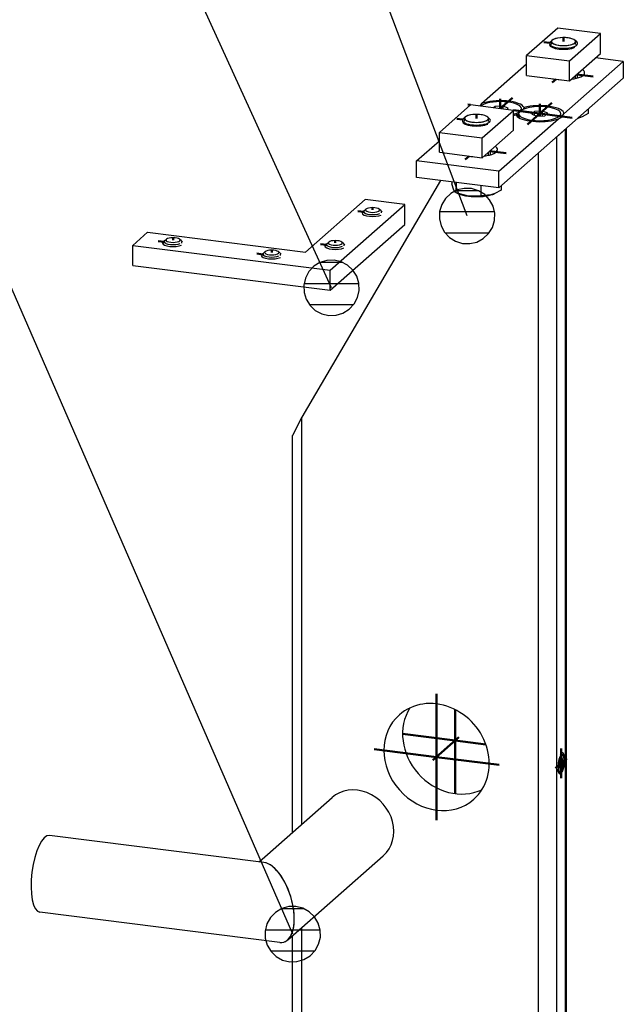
# Model space of a CAD drawing. Header units: millimetres. Extents: x 4464 to 5058, y 2900 to 3320.
# Tile 50 of 110: x 4820.53 to 4826.25, y 2924.58 to 2933.9. Entities that reach past the tile are written whole.
import ezdxf

# ---------------------------------------------------------------- set-up
doc = ezdxf.new("R2010")
doc.units = ezdxf.units.MM
doc.linetypes.add('STRICHPUNKT2', pattern=[18.5, 10, -4, 0.5, -4])
doc.layers.get('0').update_dxf_attribs({"linetype": 'CONTINUOUS'})
doc.layers.add('DIM49', color=4, linetype='CONTINUOUS')
doc.layers.add('LE_RED', color=1, linetype='CONTINUOUS')
doc.layers.add('LE_ALL', color=7, linetype='CONTINUOUS', lineweight=50)

# ---------------------------------------------------------------- blocks, each defined once
blk = doc.blocks.new('Precisie buis 22x3_03223', base_point=(4823.4925, 2926.5336))
for p, q in [((4822.8035, 2925.9259), (4823.4925, 2926.5336)), ((4823.0727, 2925.1856), (4823.9775, 2925.9836))]:
    blk.add_line(p, q)
for centre, major_axis, ratio, start_param, end_param in [((4823.735, 2926.2586), (0.2425, -0.275), 0.881917, 0, 3.141593), ((4822.9218, 2925.5414), (0.1157, -0.3759), 0.476834, 0.212016, 2.929579), ((4822.9218, 2925.5414), (0.1157, -0.3759), 0.476834, 6.07117, 6.495201)]:
    blk.add_ellipse(centre, major_axis=major_axis, ratio=ratio, start_param=start_param, end_param=end_param)
blk = doc.blocks.new('Precisie buis 22x3_03222')
blk.add_blockref('Precisie buis 22x3_03223', (4823.4925, 2926.5336))
blk = doc.blocks.new('Precisie buis 22x3_03225', base_point=(4820.7246, 2925.4487))
for p, q in [((4822.8464, 2925.9205), (4820.8162, 2926.1763)), ((4822.9973, 2925.1624), (4820.7246, 2925.4487))]:
    blk.add_line(p, q)
for centre, major_axis, ratio, start_param, end_param in [((4820.7704, 2925.8125), (-0.0458, -0.3638), 0.333333, 3.141593, 6.283185), ((4822.9218, 2925.5414), (0.1157, -0.3759), 0.476834, 6.07117, 9.212762)]:
    blk.add_ellipse(centre, major_axis=major_axis, ratio=ratio, start_param=start_param, end_param=end_param)
blk = doc.blocks.new('Precisie buis 22x3_03224')
blk.add_blockref('Precisie buis 22x3_03225', (4820.7246, 2925.4487))
blk = doc.blocks.new('Hoekkoppelstuk Sierregel ø22 mm_03221')
for name in ['Precisie buis 22x3_03222', 'Precisie buis 22x3_03224']:
    blk.add_blockref(name, (0, 0))
blk = doc.blocks.new('BALUSTER PROFIEL 80X15 R4_04485', base_point=(4825.6506, 2926.7598))
for p, q in [((4825.7043, 2932.8665), (4825.6218, 2932.7938)), ((4825.7043, 2917.6981), (4825.7043, 2932.8665)), ((4825.7129, 2917.697), (4825.7129, 2932.8741)), ((4825.6218, 2917.7085), (4825.6218, 2932.7938)), ((4825.45, 2917.7301), (4825.45, 2932.6422)), ((4823.205, 2930.1366), (4823.1188, 2929.9644)), ((4823.205, 2926.28), (4823.205, 2930.1366)), ((4823.1188, 2926.204), (4823.1188, 2929.9644)), ((4823.205, 2917.9815), (4823.205, 2925.3022)), ((4823.1188, 2917.9055), (4823.1188, 2925.2262))]:
    blk.add_line(p, q)
blk.add_lwpolyline([(4824.5197, 2932.3803), (4823.205, 2930.1366)])
for centre, start_param, end_param in [((4824.4834, 2926.9186), 6.283185, 9.424778), ((4824.6602, 2927.0745), 3.394849, 6.029929), ((4824.4834, 2926.9186), 3.141593, 6.283185)]:
    blk.add_ellipse(centre, major_axis=(0.3528, -0.4), ratio=0.881917, start_param=start_param, end_param=end_param)
at = {"layer": 'LE_RED'}
for start_param, end_param in [(3.141593, 3.765982), (1.932163, 3.141593), (0, 1.932163), (5.336778, 6.283185)]:
    blk.add_ellipse((4825.6631, 2926.859), major_axis=(-0.0125, -0.0992), ratio=0.333333, start_param=start_param, end_param=end_param, dxfattribs=at)
blk = doc.blocks.new('_04487', base_point=(4824.448, 2926.8874))
at = {"layer": 'LE_ALL', "color": 1, "linetype": 'STRICHPUNKT2'}
for p, q in [((4824.4834, 2926.9186), (4824.4834, 2927.5157)), ((4824.6602, 2927.0745), (4824.6602, 2927.3665)), ((4824.6602, 2927.0745), (4824.1613, 2927.1373)), ((4824.448, 2926.8874), (4824.6955, 2927.1057)), ((4824.6602, 2927.0745), (4824.9499, 2927.038)), ((4824.6602, 2927.0745), (4824.6602, 2926.5717)), ((4824.4834, 2926.9186), (4823.8909, 2926.9932)), ((4825.6631, 2926.859), (4825.6631, 2927.0005)), ((4824.4834, 2926.9186), (4825.0758, 2926.8439)), ((4824.4834, 2926.9186), (4824.4834, 2926.3215)), ((4825.6631, 2926.859), (4825.7161, 2926.9058)), ((4825.6631, 2926.859), (4825.61, 2926.8123)), ((4825.7098, 2926.8531), (4825.6463, 2926.8611)), ((4825.6631, 2926.859), (4825.6631, 2926.7176))]:
    blk.add_line(p, q, dxfattribs=at)
blk = doc.blocks.new('_04486')
blk.add_blockref('_04487', (4824.448, 2926.8874))
blk = doc.blocks.new('DIN 13-M6_04489', base_point=(4825.6527, 2926.7764))
for start_param, end_param in [(3.141593, 6.283185), (6.283185, 9.424778)]:
    blk.add_ellipse((4825.6631, 2926.859), major_axis=(-0.0104, -0.0827), ratio=0.333333, start_param=start_param, end_param=end_param)
at = {"layer": 'LE_RED'}
for start_param, end_param in [(3.141593, 3.765982), (1.932163, 3.141593), (0, 1.932163), (5.336778, 6.283185)]:
    blk.add_ellipse((4825.6631, 2926.859), major_axis=(-0.0125, -0.0992), ratio=0.333333, start_param=start_param, end_param=end_param, dxfattribs=at)
blk = doc.blocks.new('DIN 13-M6_04488')
blk.add_blockref('DIN 13-M6_04489', (4825.6527, 2926.7764))
blk = doc.blocks.new('BALUSTER PROFIEL 80X15 R4_04484')
for name, p in [('BALUSTER PROFIEL 80X15 R4_04485', (4825.6506, 2926.7598)), ('_04486', (0, 0)), ('DIN 13-M6_04488', (0, 0))]:
    blk.add_blockref(name, p)
blk = doc.blocks.new('153.1.100 100 x 5 50 x 47 PM6_04500', base_point=(4825.8858, 2933.4002))
for p, q in [((4825.6885, 2933.0098), (4826.2523, 2933.507)), ((4826.2523, 2933.507), (4825.9873, 2933.5404)), ((4824.909, 2933.108), (4825.3358, 2933.4843)), ((4824.909, 2933.108), (4824.8929, 2933.0842)), ((4825.3123, 2933.0707), (4825.3044, 2933.0546)), ((4825.2604, 2933.0014), (4825.2344, 2933.002)), ((4825.6376, 2932.9648), (4825.6631, 2932.9763)), ((4825.6631, 2932.9763), (4825.6885, 2933.0098)), ((4824.2943, 2932.5658), (4824.5108, 2932.7568)), ((4825.0738, 2932.4676), (4824.2943, 2932.5658)), ((4824.2943, 2932.4087), (4824.2943, 2932.5658)), ((4825.0738, 2932.3105), (4824.2943, 2932.4087))]:
    blk.add_line(p, q)
for points in [[(4826.2523, 2933.507), (4826.2523, 2933.3498), (4825.0738, 2932.3105)], [(4825.0738, 2932.3105), (4825.0738, 2932.4676), (4825.6376, 2932.9648)]]:
    blk.add_lwpolyline(points)
for centre, major_axis, start_param, end_param in [((4825.6858, 2933.4002), (0.2, 0), 5.08075, 6.283185), ((4825.6858, 2933.4002), (0.2, 0), 0, 0.479702), ((4825.6858, 2933.4002), (0.2, 0), 4.155451, 4.546592), ((4825.0862, 2933.06), (0.2283, 0), 0.142105, 2.459177), ((4825.4604, 2933.0128), (0.2283, 0), 6.242867, 8.559938), ((4825.0862, 2933.06), (0.2283, 0), 5.289558, 5.418346), ((4825.4604, 2933.0128), (0.2283, 0), 3.283698, 3.50296), ((4825.4604, 2933.0128), (0.2283, 0), 3.50296, 5.60077), ((4824.8608, 2932.6726), (0.2, 0), 5.08075, 6.283185), ((4824.8608, 2932.6726), (0.2, 0), 0, 0.479702), ((4824.8608, 2932.6726), (0.2, 0), 4.155451, 4.546592)]:
    blk.add_ellipse(centre, major_axis=major_axis, ratio=0.333333, start_param=start_param, end_param=end_param)
blk = doc.blocks.new('_04502', base_point=(4824.7915, 2932.6115))
at = {"layer": 'LE_ALL', "color": 1, "linetype": 'STRICHPUNKT2'}
for p, q in [((4825.6164, 2933.339), (4825.5797, 2933.3066)), ((4825.8105, 2933.3845), (4825.9664, 2933.3648)), ((4825.4604, 2933.0128), (4825.5765, 2933.1152)), ((4824.8055, 2933.0953), (4824.7791, 2933.0987)), ((4825.4604, 2933.0128), (4825.2108, 2933.0443)), ((4825.2108, 2933.0443), (4825.3934, 2933.0213)), ((4825.4604, 2933.1071), (4825.4604, 2932.9903)), ((4825.4604, 2933.0128), (4825.3443, 2932.9105)), ((4825.4604, 2933.0128), (4825.7675, 2932.9741)), ((4824.9856, 2932.6569), (4825.1415, 2932.6373)), ((4824.7915, 2932.6115), (4824.7548, 2932.5791))]:
    blk.add_line(p, q, dxfattribs=at)
blk.add_lwpolyline([(4825.0862, 2933.1542), (4825.0862, 2933.06), (4825.2023, 2933.1623)], dxfattribs=at)
blk = doc.blocks.new('_04501')
blk.add_blockref('_04502', (4824.7915, 2932.6115))
blk = doc.blocks.new('153.1.100 100 x 5 50 x 47 PM6_04499')
for name, p in [('153.1.100 100 x 5 50 x 47 PM6_04500', (4825.8858, 2933.4002)), ('_04501', (0, 0))]:
    blk.add_blockref(name, p)
blk = doc.blocks.new('Stelschroef (DIN 913 - ISO 4026)-M6x20_04528', base_point=(4825.6427, 2926.841))
for p, q in [((4825.65, 2926.8813), (4825.6835, 2926.877)), ((4825.6472, 2926.8242), (4825.6733, 2926.8209))]:
    blk.add_line(p, q)
blk.add_lwpolyline([(4825.6427, 2926.841), (4825.6529, 2926.8029), (4825.6733, 2926.8209), (4825.6835, 2926.877), (4825.6733, 2926.9152), (4825.6529, 2926.8972)], close=True)
at = {"layer": 'LE_RED'}
for start_param, end_param in [(6.283185, 8.215349), (3.141593, 3.765982), (1.932163, 3.141593), (5.336778, 6.283185)]:
    blk.add_ellipse((4825.6631, 2926.859), major_axis=(-0.0104, -0.0827), ratio=0.333333, start_param=start_param, end_param=end_param, dxfattribs=at)
blk = doc.blocks.new('GEWINDE_04530', base_point=(4825.6735, 2926.9417))
at = {"layer": 'LE_RED'}
for start_param, end_param in [(3.141593, 3.765982), (0.361367, 1.932163), (2.780226, 3.141593), (1.932163, 2.780226), (5.336778, 6.283185), (0, 0.361367)]:
    blk.add_ellipse((4825.6631, 2926.859), major_axis=(-0.0104, -0.0827), ratio=0.333333, start_param=start_param, end_param=end_param, dxfattribs=at)
blk = doc.blocks.new('GEWINDE_04529')
blk.add_blockref('GEWINDE_04530', (4825.6735, 2926.9417))
blk = doc.blocks.new('Stelschroef (DIN 913 - ISO 4026)-M6x20_04527')
for name, p in [('Stelschroef (DIN 913 - ISO 4026)-M6x20_04528', (4825.6427, 2926.841)), ('GEWINDE_04529', (0, 0))]:
    blk.add_blockref(name, p)
blk = doc.blocks.new('Montage sierregel_04526')
blk.add_blockref('Stelschroef (DIN 913 - ISO 4026)-M6x20_04527', (0, 0))
blk = doc.blocks.new('Verzonken kopbout (DIN 7991_ISO 10642)-M6x20_04533', base_point=(4825.5092, 2932.993))
for p, q in [((4825.4116, 2932.9976), (4825.4116, 2933.0327)), ((4825.4876, 2932.9918), (4825.4876, 2933.0368)), ((4825.2604, 2932.9902), (4825.2604, 2933.0128)), ((4825.6604, 2932.9902), (4825.6604, 2933.0128))]:
    blk.add_line(p, q)
blk.add_lwpolyline([(4825.5092, 2932.993), (4825.5364, 2933.017), (4825.4876, 2933.0368), (4825.4116, 2933.0327), (4825.3844, 2933.0087), (4825.4332, 2932.9888)], close=True)
for centre, start_param, end_param in [((4825.4604, 2933.0128), 0, 3.141593), ((4825.4604, 2933.0128), 3.141593, 6.283185), ((4825.4604, 2932.9902), 3.141593, 3.422522), ((4825.4604, 2932.9902), 5.921818, 6.283185)]:
    blk.add_ellipse(centre, major_axis=(0.2, 0), ratio=0.333333, start_param=start_param, end_param=end_param)
blk = doc.blocks.new('Verzonken kopbout (DIN 7991_ISO 10642)-M6x20_04532')
blk.add_blockref('Verzonken kopbout (DIN 7991_ISO 10642)-M6x20_04533', (4825.5092, 2932.993))
blk = doc.blocks.new('Verzonken kopbout (DIN 7991_ISO 10642)-M6x20_04535', base_point=(4825.1485, 2933.052))
for p, q in [((4825.0375, 2933.066), (4825.0375, 2933.0798)), ((4825.1134, 2933.0564), (4825.1134, 2933.084)), ((4825.2862, 2933.0456), (4825.2862, 2933.06))]:
    blk.add_line(p, q)
blk.add_lwpolyline([(4825.1485, 2933.052), (4825.1622, 2933.0641), (4825.1134, 2933.084), (4825.0375, 2933.0798), (4825.0237, 2933.0677)])
for centre, start_param, end_param in [((4825.0862, 2933.06), 0, 2.782078), ((4825.0862, 2933.06), 5.384903, 6.283185), ((4825.0862, 2933.0373), 5.672512, 5.769275)]:
    blk.add_ellipse(centre, major_axis=(0.2, 0), ratio=0.333333, start_param=start_param, end_param=end_param)
blk = doc.blocks.new('Verzonken kopbout (DIN 7991_ISO 10642)-M6x20_04534')
blk.add_blockref('Verzonken kopbout (DIN 7991_ISO 10642)-M6x20_04535', (4825.1485, 2933.052))
blk = doc.blocks.new('Montage strip op baluster_04531')
for name in ['Verzonken kopbout (DIN 7991_ISO 10642)-M6x20_04534', 'Verzonken kopbout (DIN 7991_ISO 10642)-M6x20_04532']:
    blk.add_blockref(name, (0, 0))
blk = doc.blocks.new('1011-2 Moerblok M8 SMALL_04538', base_point=(4825.5525, 2933.6673))
for p, q in [((4825.3358, 2933.5629), (4825.7412, 2933.5118)), ((4825.3358, 2933.3744), (4825.3358, 2933.5629)), ((4825.7412, 2933.3233), (4825.7412, 2933.5118))]:
    blk.add_line(p, q)
for points in [[(4825.7412, 2933.5118), (4826.0358, 2933.7717), (4825.6304, 2933.8228), (4825.3358, 2933.5629)], [(4825.3358, 2933.3744), (4825.7412, 2933.3233), (4826.0358, 2933.5831), (4826.0358, 2933.7717)]]:
    blk.add_lwpolyline(points)
at = {"layer": 'LE_RED'}
blk.add_ellipse((4825.6858, 2933.6673), major_axis=(0.1333, 0), ratio=0.333333, start_param=3.141593, end_param=5.658796, dxfattribs=at)
blk = doc.blocks.new('DIN 13-M8_04540', base_point=(4825.5525, 2933.6673))
at = {"layer": 'LE_RED'}
blk.add_ellipse((4825.6858, 2933.6673), major_axis=(0.1333, 0), ratio=0.333333, start_param=3.141593, end_param=5.658796, dxfattribs=at)
blk = doc.blocks.new('DIN 13-M8_04539')
blk.add_blockref('DIN 13-M8_04540', (4825.5525, 2933.6673))
blk = doc.blocks.new('_04542', base_point=(4825.6858, 2933.7302))
at = {"layer": 'LE_ALL', "color": 1, "linetype": 'STRICHPUNKT2'}
for p, q in [((4825.5542, 2933.6839), (4825.4987, 2933.6909)), ((4825.6858, 2933.7302), (4825.6858, 2933.6956))]:
    blk.add_line(p, q, dxfattribs=at)
blk = doc.blocks.new('_04541')
blk.add_blockref('_04542', (4825.6858, 2933.7302))
blk = doc.blocks.new('1011-2 Moerblok M8 SMALL_04537')
for name, p in [('1011-2 Moerblok M8 SMALL_04538', (4825.5525, 2933.6673)), ('_04541', (0, 0)), ('DIN 13-M8_04539', (0, 0))]:
    blk.add_blockref(name, p)
blk = doc.blocks.new('Zeskant tapbout-M8x16 (DIN 933)_04544', base_point=(4825.8616, 2932.9839))
for p, q in [((4825.9198, 2933.0566), (4825.9198, 2933.0149)), ((4825.8616, 2932.9839), (4825.823, 2932.9703)), ((4825.9198, 2933.0149), (4825.8616, 2932.9839))]:
    blk.add_line(p, q)
for centre, major_axis, start_param, end_param in [((4825.6858, 2933.6956), (0.1133, 0), 6.283185, 9.424778), ((4825.6858, 2933.6956), (0.1133, 0), 3.141593, 6.283185), ((4825.6858, 2933.0262), (0.2167, 0), 5.398219, 5.624127)]:
    blk.add_ellipse(centre, major_axis=major_axis, ratio=0.333333, start_param=start_param, end_param=end_param)
blk = doc.blocks.new('GEWINDE_04546', base_point=(4825.8191, 2933.6767))
for p, q in [((4825.5611, 2933.6924), (4825.5798, 2933.7089)), ((4825.8105, 2933.6924), (4825.7918, 2933.7089)), ((4825.8191, 2933.3505), (4825.8191, 2933.3921))]:
    blk.add_line(p, q)
for start_param, end_param in [(2.780226, 3.141593), (3.141593, 6.283185), (6.283185, 6.644552)]:
    blk.add_ellipse((4825.6858, 2933.6767), major_axis=(0.1333, 0), ratio=0.333333, start_param=start_param, end_param=end_param)
at = {"layer": 'LE_RED'}
for p, q in [((4825.5725, 2933.6673), (4825.5725, 2933.6956)), ((4825.7991, 2933.6673), (4825.7991, 2933.6956)), ((4825.7991, 2933.3452), (4825.7991, 2933.3744))]:
    blk.add_line(p, q, dxfattribs=at)
for start_param, end_param in [(2.780226, 3.141593), (3.141593, 5.658796), (0.946407, 2.780226)]:
    blk.add_ellipse((4825.6858, 2933.6956), major_axis=(0.1133, 0), ratio=0.333333, start_param=start_param, end_param=end_param, dxfattribs=at)
blk = doc.blocks.new('GEWINDE_04545')
blk.add_blockref('GEWINDE_04546', (4825.8191, 2933.6767))
blk = doc.blocks.new('Zeskant tapbout-M8x16 (DIN 933)_04543')
for name, p in [('GEWINDE_04545', (0, 0)), ('Zeskant tapbout-M8x16 (DIN 933)_04544', (4825.8616, 2932.9839))]:
    blk.add_blockref(name, p)
blk = doc.blocks.new('Montage handregel_04536')
for name in ['1011-2 Moerblok M8 SMALL_04537', 'Zeskant tapbout-M8x16 (DIN 933)_04543']:
    blk.add_blockref(name, (0, 0))
blk = doc.blocks.new('1011-2 Moerblok M8 SMALL_04549', base_point=(4824.7275, 2932.9398))
for p, q in [((4824.5108, 2932.8354), (4824.9162, 2932.7843)), ((4824.5108, 2932.6468), (4824.5108, 2932.8354)), ((4824.9162, 2932.5957), (4824.9162, 2932.7843))]:
    blk.add_line(p, q)
for points in [[(4824.9162, 2932.7843), (4825.2108, 2933.0441), (4824.8055, 2933.0952), (4824.5108, 2932.8354)], [(4824.5108, 2932.6468), (4824.9162, 2932.5957), (4825.2108, 2932.8556), (4825.2108, 2933.0441)]]:
    blk.add_lwpolyline(points)
at = {"layer": 'LE_RED'}
blk.add_ellipse((4824.8608, 2932.9398), major_axis=(0.1333, 0), ratio=0.333333, start_param=3.141593, end_param=5.658796, dxfattribs=at)
blk = doc.blocks.new('DIN 13-M8_04551', base_point=(4824.7275, 2932.9398))
at = {"layer": 'LE_RED'}
blk.add_ellipse((4824.8608, 2932.9398), major_axis=(0.1333, 0), ratio=0.333333, start_param=3.141593, end_param=5.658796, dxfattribs=at)
blk = doc.blocks.new('DIN 13-M8_04550')
blk.add_blockref('DIN 13-M8_04551', (4824.7275, 2932.9398))
blk = doc.blocks.new('_04553', base_point=(4824.8608, 2933.0026))
at = {"layer": 'LE_ALL', "color": 1, "linetype": 'STRICHPUNKT2'}
for p, q in [((4824.7292, 2932.9563), (4824.6738, 2932.9633)), ((4824.8608, 2933.0026), (4824.8608, 2932.968))]:
    blk.add_line(p, q, dxfattribs=at)
blk = doc.blocks.new('_04552')
blk.add_blockref('_04553', (4824.8608, 2933.0026))
blk = doc.blocks.new('1011-2 Moerblok M8 SMALL_04548')
for name, p in [('1011-2 Moerblok M8 SMALL_04549', (4824.7275, 2932.9398)), ('_04552', (0, 0)), ('DIN 13-M8_04550', (0, 0))]:
    blk.add_blockref(name, p)
blk = doc.blocks.new('Zeskant tapbout-M8x16 (DIN 933)_04555', base_point=(4824.9012, 2932.3322))
for p, q in [((4824.6268, 2932.3668), (4824.6268, 2932.3464)), ((4824.9012, 2932.3322), (4824.9012, 2932.2346)), ((4825.0949, 2932.2874), (4825.0366, 2932.2563)), ((4825.0949, 2932.329), (4825.0949, 2932.2874)), ((4824.9981, 2932.2428), (4824.9012, 2932.2346)), ((4825.0366, 2932.2563), (4824.9981, 2932.2428))]:
    blk.add_line(p, q)
for points in [[(4824.666, 2932.2646), (4824.647, 2932.287), (4824.6268, 2932.3464)], [(4824.6672, 2932.3617), (4824.666, 2932.2646), (4824.6895, 2932.2544)], [(4824.9012, 2932.2346), (4824.7842, 2932.2311), (4824.6672, 2932.2641)]]:
    blk.add_lwpolyline(points)
for centre, major_axis, start_param, end_param in [((4824.8608, 2932.968), (0.1133, 0), 6.283185, 9.424778), ((4824.8608, 2932.968), (0.1133, 0), 3.141593, 6.283185), ((4824.8608, 2932.2986), (0.2167, 0), 3.800651, 4.351022), ((4824.8608, 2932.2986), (0.2167, 0), 4.351022, 5.398219), ((4824.8608, 2932.2986), (0.2167, 0), 5.398219, 5.624127)]:
    blk.add_ellipse(centre, major_axis=major_axis, ratio=0.333333, start_param=start_param, end_param=end_param)
blk = doc.blocks.new('GEWINDE_04557', base_point=(4824.9942, 2932.9492))
for p, q in [((4824.7361, 2932.9649), (4824.7548, 2932.9814)), ((4824.9856, 2932.9649), (4824.9669, 2932.9814)), ((4824.9942, 2932.6229), (4824.9942, 2932.6645))]:
    blk.add_line(p, q)
for start_param, end_param in [(2.780226, 3.141593), (3.141593, 6.283185), (6.283185, 6.644552)]:
    blk.add_ellipse((4824.8608, 2932.9492), major_axis=(0.1333, 0), ratio=0.333333, start_param=start_param, end_param=end_param)
at = {"layer": 'LE_RED'}
for p, q in [((4824.7475, 2932.9398), (4824.7475, 2932.968)), ((4824.9742, 2932.9398), (4824.9742, 2932.968)), ((4824.9742, 2932.6177), (4824.9742, 2932.6469))]:
    blk.add_line(p, q, dxfattribs=at)
for start_param, end_param in [(2.780226, 3.141593), (3.141593, 5.658796), (0.946407, 2.780226)]:
    blk.add_ellipse((4824.8608, 2932.968), major_axis=(0.1133, 0), ratio=0.333333, start_param=start_param, end_param=end_param, dxfattribs=at)
blk = doc.blocks.new('GEWINDE_04556')
blk.add_blockref('GEWINDE_04557', (4824.9942, 2932.9492))
blk = doc.blocks.new('Zeskant tapbout-M8x16 (DIN 933)_04554')
for name, p in [('Zeskant tapbout-M8x16 (DIN 933)_04555', (4824.9012, 2932.3322)), ('GEWINDE_04556', (0, 0))]:
    blk.add_blockref(name, p)
blk = doc.blocks.new('Montage handregel_04547')
for name in ['1011-2 Moerblok M8 SMALL_04548', 'Zeskant tapbout-M8x16 (DIN 933)_04554']:
    blk.add_blockref(name, (0, 0))
blk = doc.blocks.new('Montage_04503')
for name in ['Montage handregel_04536', 'Montage strip op baluster_04531', 'Montage handregel_04547', 'Montage sierregel_04526']:
    blk.add_blockref(name, (0, 0))
blk = doc.blocks.new('SHAPE_06166', base_point=(4824.772, 2932.0433))
at = {"layer": 'DIM49', "color": 3}
for p, q in [((4824.772, 2932.0433), (4817.9906, 2950.007)), ((4824.8835, 2932.2812), (4824.6634, 2932.2812)), ((4825.0312, 2932.0812), (4824.512, 2932.0812)), ((4824.9787, 2931.8812), (4824.566, 2931.8812))]:
    blk.add_line(p, q, dxfattribs=at)
blk.add_lwpolyline([(4824.9255, 2931.8294), (4824.9757, 2931.8764), (4825.0119, 2931.9348), (4825.0318, 2932.0006), (4825.034, 2932.0693), (4825.0183, 2932.1362), (4824.9858, 2932.1968), (4824.9388, 2932.247), (4824.8804, 2932.2832), (4824.8146, 2932.3031), (4824.7459, 2932.3053), (4824.679, 2932.2896), (4824.6184, 2932.2571), (4824.5683, 2932.2101), (4824.532, 2932.1517), (4824.5121, 2932.0859), (4824.5099, 2932.0172), (4824.5256, 2931.9503), (4824.5581, 2931.8897), (4824.6051, 2931.8396), (4824.6635, 2931.8033), (4824.7293, 2931.7834), (4824.798, 2931.7812), (4824.865, 2931.7969)], close=True, dxfattribs=at)
blk = doc.blocks.new('Tussen baluster (doorgaande sierregel)_04483')
for name, p in [('SHAPE_06166', (4824.772, 2932.0433)), ('Montage_04503', (0, 0)), ('153.1.100 100 x 5 50 x 47 PM6_04499', (0, 0)), ('BALUSTER PROFIEL 80X15 R4_04484', (0, 0))]:
    blk.add_blockref(name, p)
blk = doc.blocks.new('SHAPE_06216', base_point=(4823.487, 2931.3637))
at = {"layer": 'DIM49', "color": 3}
for p, q in [((4823.487, 2931.3637), (4817.0867, 2945.3685)), ((4823.5956, 2931.6016), (4823.375, 2931.6016)), ((4823.7468, 2931.4016), (4823.2278, 2931.4016)), ((4823.6927, 2931.2016), (4823.2805, 2931.2016))]:
    blk.add_line(p, q, dxfattribs=at)
blk.add_lwpolyline([(4823.6547, 2931.1607), (4823.7015, 2931.211), (4823.7337, 2931.2717), (4823.7491, 2931.3387), (4823.7466, 2931.4074), (4823.7265, 2931.4731), (4823.69, 2931.5314), (4823.6396, 2931.5782), (4823.5789, 2931.6104), (4823.5119, 2931.6258), (4823.4432, 2931.6233), (4823.3775, 2931.6032), (4823.3193, 2931.5667), (4823.2725, 2931.5164), (4823.2402, 2931.4556), (4823.2249, 2931.3887), (4823.2273, 2931.32), (4823.2475, 2931.2543), (4823.284, 2931.196), (4823.3343, 2931.1492), (4823.395, 2931.117), (4823.462, 2931.1016), (4823.5307, 2931.1041), (4823.5964, 2931.1242)], close=True, dxfattribs=at)
blk = doc.blocks.new('1016 Connector 90 M6_05700', base_point=(4821.9051, 2931.8069))
for p, q in [((4823.2419, 2931.7005), (4823.8075, 2932.1994)), ((4821.7452, 2931.8891), (4821.6038, 2931.7643)), ((4821.7452, 2931.8891), (4823.2419, 2931.7005)), ((4821.6038, 2931.7643), (4823.4746, 2931.5286)), ((4821.6038, 2931.5758), (4821.6038, 2931.7643)), ((4823.4746, 2931.3401), (4823.4746, 2931.5286))]:
    blk.add_line(p, q)
for points in [[(4823.4746, 2931.5286), (4824.1817, 2932.1523), (4823.8075, 2932.1994)], [(4821.6038, 2931.5758), (4823.4746, 2931.3401), (4824.1817, 2931.9637), (4824.1817, 2932.1523)]]:
    blk.add_lwpolyline(points)
at = {"layer": 'LE_RED'}
for centre, start_param, end_param in [((4823.8768, 2932.0719), 2.518456, 3.141593), ((4823.8768, 2932.0719), 3.141593, 5.658796), ((4821.9863, 2931.7874), 2.518456, 3.141593), ((4821.9863, 2931.7874), 3.141593, 5.658796), ((4823.5232, 2931.7601), 2.518456, 3.141593), ((4823.5232, 2931.7601), 3.141593, 5.658796), ((4822.9217, 2931.6696), 2.518456, 3.141593), ((4822.9217, 2931.6696), 3.141593, 5.658796)]:
    blk.add_ellipse(centre, major_axis=(0.1, 0), ratio=0.333333, start_param=start_param, end_param=end_param, dxfattribs=at)
blk.add_blockref('SHAPE_06216', (4823.487, 2931.3637))
blk = doc.blocks.new('DIN 13-M6_05702', base_point=(4823.4232, 2931.7601))
at = {"layer": 'LE_RED'}
for centre, start_param, end_param in [((4823.8768, 2932.0719), 2.518456, 3.141593), ((4823.8768, 2932.0719), 3.141593, 5.658796), ((4823.5232, 2931.7601), 2.518456, 3.141593), ((4823.5232, 2931.7601), 3.141593, 5.658796)]:
    blk.add_ellipse(centre, major_axis=(0.1, 0), ratio=0.333333, start_param=start_param, end_param=end_param, dxfattribs=at)
blk = doc.blocks.new('DIN 13-M6_05701')
blk.add_blockref('DIN 13-M6_05702', (4823.4232, 2931.7601))
blk = doc.blocks.new('_05704', base_point=(4823.5232, 2931.8072))
at = {"layer": 'LE_ALL', "color": 1, "linetype": 'STRICHPUNKT2'}
for p, q in [((4823.7934, 2932.0824), (4823.7365, 2932.0896)), ((4823.8768, 2932.119), (4823.8768, 2932.1001)), ((4821.9863, 2931.8346), (4821.9863, 2931.8156)), ((4823.5232, 2931.8072), (4823.5232, 2931.7883)), ((4821.903, 2931.7979), (4821.846, 2931.8051)), ((4822.9217, 2931.7167), (4822.9217, 2931.6978)), ((4823.4399, 2931.7706), (4823.3829, 2931.7778)), ((4822.8384, 2931.6801), (4822.7814, 2931.6873))]:
    blk.add_line(p, q, dxfattribs=at)
blk = doc.blocks.new('_05703')
blk.add_blockref('_05704', (4823.5232, 2931.8072))
blk = doc.blocks.new('DIN 13-M6_05706', base_point=(4821.8863, 2931.7874))
at = {"layer": 'LE_RED'}
for centre, start_param, end_param in [((4821.9863, 2931.7874), 2.518456, 3.141593), ((4821.9863, 2931.7874), 3.141593, 5.658796), ((4822.9217, 2931.6696), 2.518456, 3.141593), ((4822.9217, 2931.6696), 3.141593, 5.658796)]:
    blk.add_ellipse(centre, major_axis=(0.1, 0), ratio=0.333333, start_param=start_param, end_param=end_param, dxfattribs=at)
blk = doc.blocks.new('DIN 13-M6_05705')
blk.add_blockref('DIN 13-M6_05706', (4821.8863, 2931.7874))
blk = doc.blocks.new('1016 Connector 90 M6_05699')
for name, p in [('1016 Connector 90 M6_05700', (4821.9051, 2931.8069)), ('_05703', (0, 0)), ('DIN 13-M6_05701', (0, 0)), ('DIN 13-M6_05705', (0, 0))]:
    blk.add_blockref(name, p)
blk = doc.blocks.new('Stelschroef (DIN 913 - ISO 4026)-M6x8_05709', base_point=(4822.0539, 2931.7837))
blk.add_line((4821.9083, 2931.8097), (4821.9239, 2931.8235))
blk.add_lwpolyline([(4822.0642, 2931.8097), (4822.0486, 2931.8235)])
for start_param, end_param in [(2.780226, 6.644552), (0.361367, 2.780226)]:
    blk.add_ellipse((4821.9863, 2931.8156), major_axis=(0.0667, 0), ratio=0.333333, start_param=start_param, end_param=end_param)
at = {"layer": 'LE_RED'}
for start_param, end_param in [(2.780226, 3.141593), (3.141593, 5.658796)]:
    blk.add_ellipse((4821.9863, 2931.7999), major_axis=(0.0833, 0), ratio=0.333333, start_param=start_param, end_param=end_param, dxfattribs=at)
blk = doc.blocks.new('GEWINDE_05711', base_point=(4822.0766, 2931.7988))
for p, q in [((4821.8959, 2931.7988), (4821.9083, 2931.8097)), ((4822.0766, 2931.7988), (4822.0642, 2931.8097))]:
    blk.add_line(p, q)
at = {"layer": 'LE_RED'}
for p, q in [((4821.903, 2931.7874), (4821.903, 2931.7999)), ((4822.0696, 2931.7874), (4822.0696, 2931.7999))]:
    blk.add_line(p, q, dxfattribs=at)
for start_param, end_param in [(2.780226, 3.141593), (3.141593, 5.658796)]:
    blk.add_ellipse((4821.9863, 2931.7999), major_axis=(0.0833, 0), ratio=0.333333, start_param=start_param, end_param=end_param, dxfattribs=at)
blk = doc.blocks.new('GEWINDE_05710')
blk.add_blockref('GEWINDE_05711', (4822.0766, 2931.7988))
blk = doc.blocks.new('Stelschroef (DIN 913 - ISO 4026)-M6x8_05708')
for name, p in [('GEWINDE_05710', (0, 0)), ('Stelschroef (DIN 913 - ISO 4026)-M6x8_05709', (4822.0539, 2931.7837))]:
    blk.add_blockref(name, p)
blk = doc.blocks.new('Stelschroef (DIN 913 - ISO 4026)-M6x8_05713', base_point=(4823.9444, 2932.0682))
blk.add_line((4823.7988, 2932.0942), (4823.8144, 2932.108))
blk.add_lwpolyline([(4823.9547, 2932.0942), (4823.9391, 2932.108)])
for start_param, end_param in [(2.780226, 6.644552), (0.361367, 2.780226)]:
    blk.add_ellipse((4823.8768, 2932.1001), major_axis=(0.0667, 0), ratio=0.333333, start_param=start_param, end_param=end_param)
at = {"layer": 'LE_RED'}
for start_param, end_param in [(2.780226, 3.141593), (3.141593, 5.658796)]:
    blk.add_ellipse((4823.8768, 2932.0844), major_axis=(0.0833, 0), ratio=0.333333, start_param=start_param, end_param=end_param, dxfattribs=at)
blk = doc.blocks.new('GEWINDE_05715', base_point=(4823.9671, 2932.0833))
for p, q in [((4823.7864, 2932.0833), (4823.7988, 2932.0942)), ((4823.9671, 2932.0833), (4823.9547, 2932.0942))]:
    blk.add_line(p, q)
at = {"layer": 'LE_RED'}
for p, q in [((4823.7934, 2932.0719), (4823.7934, 2932.0844)), ((4823.9601, 2932.0719), (4823.9601, 2932.0844))]:
    blk.add_line(p, q, dxfattribs=at)
for start_param, end_param in [(2.780226, 3.141593), (3.141593, 5.658796)]:
    blk.add_ellipse((4823.8768, 2932.0844), major_axis=(0.0833, 0), ratio=0.333333, start_param=start_param, end_param=end_param, dxfattribs=at)
blk = doc.blocks.new('GEWINDE_05714')
blk.add_blockref('GEWINDE_05715', (4823.9671, 2932.0833))
blk = doc.blocks.new('Stelschroef (DIN 913 - ISO 4026)-M6x8_05712')
for name, p in [('GEWINDE_05714', (0, 0)), ('Stelschroef (DIN 913 - ISO 4026)-M6x8_05713', (4823.9444, 2932.0682))]:
    blk.add_blockref(name, p)
blk = doc.blocks.new('Stelschroef (DIN 913 - ISO 4026)-M6x8_05717', base_point=(4823.5908, 2931.7564))
blk.add_line((4823.4453, 2931.7824), (4823.4609, 2931.7962))
blk.add_lwpolyline([(4823.6012, 2931.7824), (4823.5856, 2931.7962)])
for start_param, end_param in [(0.361367, 2.780226), (2.780226, 6.644552)]:
    blk.add_ellipse((4823.5232, 2931.7883), major_axis=(0.0667, 0), ratio=0.333333, start_param=start_param, end_param=end_param)
at = {"layer": 'LE_RED'}
for start_param, end_param in [(2.780226, 3.141593), (3.141593, 5.658796)]:
    blk.add_ellipse((4823.5232, 2931.7726), major_axis=(0.0833, 0), ratio=0.333333, start_param=start_param, end_param=end_param, dxfattribs=at)
blk = doc.blocks.new('GEWINDE_05719', base_point=(4823.6136, 2931.7715))
for p, q in [((4823.4329, 2931.7715), (4823.4453, 2931.7824)), ((4823.6136, 2931.7715), (4823.6012, 2931.7824))]:
    blk.add_line(p, q)
at = {"layer": 'LE_RED'}
for p, q in [((4823.4399, 2931.7601), (4823.4399, 2931.7726)), ((4823.6066, 2931.7601), (4823.6066, 2931.7726))]:
    blk.add_line(p, q, dxfattribs=at)
for start_param, end_param in [(2.780226, 3.141593), (3.141593, 5.658796)]:
    blk.add_ellipse((4823.5232, 2931.7726), major_axis=(0.0833, 0), ratio=0.333333, start_param=start_param, end_param=end_param, dxfattribs=at)
blk = doc.blocks.new('GEWINDE_05718')
blk.add_blockref('GEWINDE_05719', (4823.6136, 2931.7715))
blk = doc.blocks.new('Stelschroef (DIN 913 - ISO 4026)-M6x8_05716')
for name, p in [('Stelschroef (DIN 913 - ISO 4026)-M6x8_05717', (4823.5908, 2931.7564)), ('GEWINDE_05718', (0, 0))]:
    blk.add_blockref(name, p)
blk = doc.blocks.new('Stelschroef (DIN 913 - ISO 4026)-M6x8_05721', base_point=(4822.9893, 2931.6658))
blk.add_line((4822.8438, 2931.6919), (4822.8593, 2931.7056))
blk.add_lwpolyline([(4822.9997, 2931.6919), (4822.9841, 2931.7056)])
for start_param, end_param in [(0.361367, 2.780226), (2.780226, 6.644552)]:
    blk.add_ellipse((4822.9217, 2931.6978), major_axis=(0.0667, 0), ratio=0.333333, start_param=start_param, end_param=end_param)
at = {"layer": 'LE_RED'}
for start_param, end_param in [(2.780226, 3.141593), (3.141593, 5.658796)]:
    blk.add_ellipse((4822.9217, 2931.6821), major_axis=(0.0833, 0), ratio=0.333333, start_param=start_param, end_param=end_param, dxfattribs=at)
blk = doc.blocks.new('GEWINDE_05723', base_point=(4823.0121, 2931.681))
for p, q in [((4822.8313, 2931.681), (4822.8438, 2931.6919)), ((4823.0121, 2931.681), (4822.9997, 2931.6919))]:
    blk.add_line(p, q)
at = {"layer": 'LE_RED'}
for p, q in [((4822.8384, 2931.6696), (4822.8384, 2931.6821)), ((4823.005, 2931.6696), (4823.005, 2931.6821))]:
    blk.add_line(p, q, dxfattribs=at)
for start_param, end_param in [(2.780226, 3.141593), (3.141593, 5.658796)]:
    blk.add_ellipse((4822.9217, 2931.6821), major_axis=(0.0833, 0), ratio=0.333333, start_param=start_param, end_param=end_param, dxfattribs=at)
blk = doc.blocks.new('GEWINDE_05722')
blk.add_blockref('GEWINDE_05723', (4823.0121, 2931.681))
blk = doc.blocks.new('Stelschroef (DIN 913 - ISO 4026)-M6x8_05720')
for name, p in [('Stelschroef (DIN 913 - ISO 4026)-M6x8_05721', (4822.9893, 2931.6658)), ('GEWINDE_05722', (0, 0))]:
    blk.add_blockref(name, p)
blk = doc.blocks.new('Montage koppelhoek_05707')
for name in ['Stelschroef (DIN 913 - ISO 4026)-M6x8_05712', 'Stelschroef (DIN 913 - ISO 4026)-M6x8_05708', 'Stelschroef (DIN 913 - ISO 4026)-M6x8_05716', 'Stelschroef (DIN 913 - ISO 4026)-M6x8_05720']:
    blk.add_blockref(name, (0, 0))
blk = doc.blocks.new('Koppelhoekje_05698')
for name in ['1016 Connector 90 M6_05699', 'Montage koppelhoek_05707']:
    blk.add_blockref(name, (0, 0))
blk = doc.blocks.new('Losse delen_05316')
blk.add_blockref('Koppelhoekje_05698', (0, 0))
blk = doc.blocks.new('_A3D0207_02745')
for name in ['Losse delen_05316', 'Tussen baluster (doorgaande sierregel)_04483', 'Hoekkoppelstuk Sierregel ø22 mm_03221']:
    blk.add_blockref(name, (0, 0))
blk = doc.blocks.new('_ANS0207_02744')
blk.add_blockref('_A3D0207_02745', (0, 0))
blk = doc.blocks.new('SHAPE_06136', base_point=(4823.1209, 2925.2409))
at = {"layer": 'DIM49', "color": 3}
for p, q in [((4823.1209, 2925.2409), (4816.2866, 2940.9295)), ((4823.2293, 2925.4792), (4823.0107, 2925.4792)), ((4823.3813, 2925.2792), (4822.8614, 2925.2792)), ((4823.3277, 2925.0792), (4822.9135, 2925.0792))]:
    blk.add_line(p, q, dxfattribs=at)
blk.add_lwpolyline([(4823.285, 2925.0349), (4823.3327, 2925.0844), (4823.366, 2925.1445), (4823.3825, 2925.2112), (4823.3813, 2925.28), (4823.3623, 2925.346), (4823.3269, 2925.4049), (4823.2774, 2925.4526), (4823.2172, 2925.4859), (4823.1505, 2925.5025), (4823.0818, 2925.5013), (4823.0157, 2925.4823), (4822.9569, 2925.4468), (4822.9091, 2925.3973), (4822.8759, 2925.3372), (4822.8593, 2925.2705), (4822.8605, 2925.2018), (4822.8795, 2925.1357), (4822.915, 2925.0768), (4822.9644, 2925.0291), (4823.0246, 2924.9958), (4823.0913, 2924.9792), (4823.16, 2924.9805), (4823.2261, 2924.9995)], close=True, dxfattribs=at)
blk = doc.blocks.new('PART_2228_06135')
blk.add_blockref('SHAPE_06136', (4823.1209, 2925.2409))
blk = doc.blocks.new('VIEW_207_06130')
blk.add_blockref('PART_2228_06135', (0, 0))
blk = doc.blocks.new('DVI_FIGURE_06040')
blk.add_blockref('VIEW_207_06130', (0, 0))

msp = doc.modelspace()

# ---------------------------------------------------------------- block references
for name in ['_ANS0207_02744', 'DVI_FIGURE_06040']:
    msp.add_blockref(name, (0, 0))

doc.saveas('drawing.dxf')
